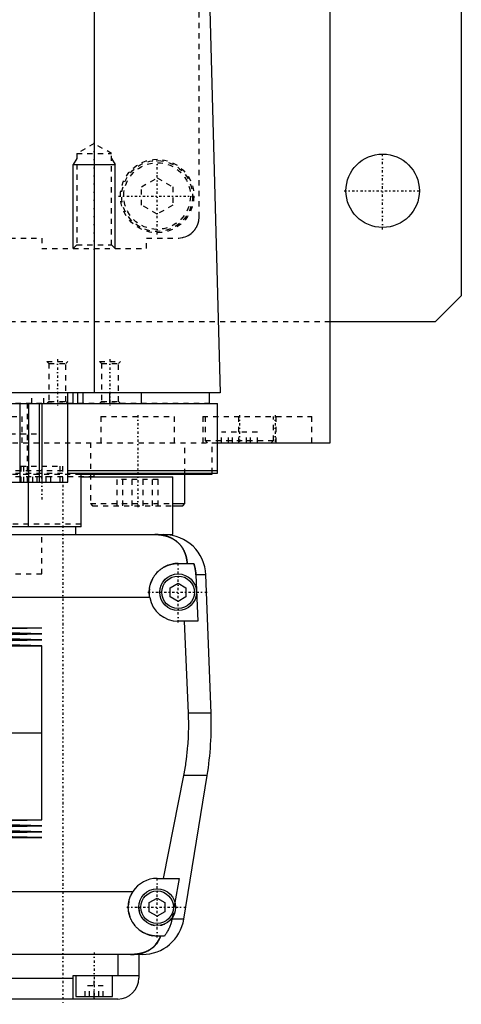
# Model space of a CAD drawing. Extents: x -125 to 125, y -123 to 447.
# Tile 3 of 9: x 41 to 125, y -82 to 106. Entities that reach past the tile are written whole.
import ezdxf

# ---------------------------------------------------------------- set-up
doc = ezdxf.new("R2010")
doc.units = 0
doc.linetypes.add('CENTER', pattern=[1.5, 0.45, -0.5, 0.05, -0.5])
doc.linetypes.add('DASHED', pattern=[2, 1, -1])
for name, color, linetype in [('AM_0', 7, 'CONTINUOUS'), ('AM_10', 7, 'CONTINUOUS'), ('AM_3', 7, 'DASHED'), ('AM_7', 7, 'CENTER')]:
    doc.layers.add(name, color=color, linetype=linetype)

msp = doc.modelspace()

# ---------------------------------------------------------------- linework, layer by layer
at = {"layer": 'AM_0', "color": 7, "linetype": 'CONTINUOUS'}
for p, q in [((125, 383), (125, 53)), ((100, 25), (100, 363)), ((55.06, 34.5), (55.06, 116.6)), ((76.83, 115.63), (79, 34.5)), ((125, 53), (120, 48)), ((120, 48), (100, 48)), ((79, 34.5), (-79, 34.5)), ((50, 17.5), (50, 34.5)), ((51, 32.5), (51, 34.5)), ((51.9, 32.5), (51.9, 34.5)), ((52.9, 32.5), (52.9, 34.5)), ((58, 32.5), (58, 34.5)), ((64, 32.5), (64, 34.5)), ((77, 32.5), (77, 34.5)), ((-78.5, 32.5), (78.5, 32.5)), ((40.83, 32.5), (40.83, 17.5)), ((42.5, 32.5), (42.5, 17.5)), ((44.5, 32.5), (44.5, 17.5)), ((45, 32.5), (45, 17.5)), ((78.5, 19.2), (78.5, 32.5)), ((78.56, 25), (100, 25)), ((88.79, 25), (88.79, 25.01)), ((50.02, 19.7), (78.5, 19.7)), ((50.02, 19.2), (78.5, 19.2)), ((52.5, 9), (52.5, 19.2)), ((52.56, 19), (77.5, 19)), ((55, 18.5), (55, 19)), ((72.29, 13.4), (72.29, 19)), ((77.5, 19), (77.5, 19.2)), ((-50, 17.5), (50, 17.5)), ((42.5, 9), (42.5, 17.5)), ((52.56, 18.5), (70, 18.5)), ((70, 7.5), (70, 18.5)), ((70.01, 13.4), (72.29, 13.4)), ((71.89, 13), (72.29, 13.4)), ((70, 13), (71.89, 13)), ((52.5, 9), (36, 9)), ((51.5, 7.5), (51.5, 9)), ((36, 7.5), (68.3, 7.5)), ((68.3, 7.5), (70, 7.5)), ((71, 2), (73.97, 2)), ((69.5, -2.63), (71, -1.77)), ((71, -1.77), (72.5, -2.63)), ((76.29, -0.2), (74.4, -0.2)), ((74.4, -0.2), (74.75, -9)), ((77.28, -26.54), (76.29, -0.2)), ((69.5, -4.37), (69.5, -2.63)), ((72.5, -2.63), (72.5, -4.37)), ((65.59, -4.5), (31.65, -4.5)), ((71, -5.23), (69.5, -4.37)), ((72.5, -4.37), (71, -5.23)), ((74.75, -9), (71, -9)), ((72.97, -26.54), (72.2, -9)), ((-45, -10.25), (45, -10.25)), ((22.5, -10.82), (45, -10.25)), ((45, -11.39), (22.5, -10.82)), ((-45, -11.39), (45, -11.39)), ((-45, -12.53), (45, -12.53)), ((22.5, -11.96), (45, -11.39)), ((45, -12.53), (22.5, -11.96)), ((22.5, -13.1), (45, -12.53)), ((45, -13.67), (22.5, -13.1)), ((-45, -13.67), (45, -13.67)), ((45, -30.25), (45, -13.67)), ((77.28, -26.54), (72.97, -26.54)), ((-45, -30.25), (45, -30.25)), ((45, -46.83), (45, -30.25)), ((68.19, -58), (72.1, -38.4)), ((76.54, -38.4), (72.1, -38.4)), ((72.1, -65.78), (76.54, -38.4)), ((-45, -46.83), (45, -46.83)), ((22.5, -47.4), (45, -46.83)), ((-45, -47.97), (45, -47.97)), ((45, -47.97), (22.5, -47.4)), ((22.5, -48.54), (45, -47.97)), ((45, -49.11), (22.5, -48.54)), ((-45, -49.11), (45, -49.11)), ((-45, -50.25), (45, -50.25)), ((22.5, -49.68), (45, -49.11)), ((45, -50.25), (22.5, -49.68)), ((67, -58), (71.21, -58)), ((71.21, -58), (70.39, -62.62)), ((22.85, -60.5), (62.39, -60.5)), ((65.5, -62.63), (67, -61.77)), ((67, -61.77), (68.5, -62.63)), ((65.5, -64.37), (65.5, -62.63)), ((68.5, -62.63), (68.5, -64.37)), ((67, -65.23), (65.5, -64.37)), ((68.5, -64.37), (67, -65.23)), ((69.87, -65.5), (69.82, -65.78)), ((72.1, -65.78), (69.82, -65.78)), ((68.39, -69), (67, -69)), ((64.2, -72.5), (12.5, -72.5)), ((59.5, -72.5), (59.5, -76.5)), ((63.5, -72.5), (63.5, -77)), ((51, -81), (51, -76.5)), ((51, -76.5), (63.5, -76.5)), ((51.5, -76.5), (51.5, -80.5)), ((58.5, -80.5), (58.5, -76.5)), ((12.5, -77), (51, -77)), ((51.5, -80.5), (58.5, -80.5)), ((55, -81), (55, -80.5)), ((59.5, -81), (12.5, -81))]:
    msp.add_line(p, q, dxfattribs=at)
for points in [[(72.74, 2, 0), (72.74, 2.05, 0), (72.73, 2.14, 0), (72.72, 2.23, 0), (72.72, 2.27, 0), (72.71, 2.32, 0), (72.7, 2.41, 0), (72.69, 2.5, 0), (72.68, 2.59, 0), (72.66, 2.68, 0), (72.65, 2.76, 0), (72.64, 2.81, 0), (72.63, 2.85, 0), (72.61, 2.94, 0), (72.6, 3.03, 0), (72.58, 3.11, 0), (72.56, 3.2, 0), (72.54, 3.28, 0), (72.52, 3.33, 0), (72.51, 3.37, 0), (72.49, 3.45, 0), (72.46, 3.53, 0), (72.45, 3.58, 0), (72.44, 3.62, 0), (72.41, 3.7, 0), (72.39, 3.78, 0), (72.37, 3.82, 0), (72.36, 3.86, 0), (72.33, 3.94, 0), (72.3, 4.01, 0), (72.27, 4.09, 0), (72.23, 4.17, 0), (72.2, 4.24, 0), (72.18, 4.28, 0), (72.17, 4.32, 0), (72.13, 4.39, 0), (72.1, 4.46, 0), (72.06, 4.54, 0), (72.02, 4.61, 0), (71.98, 4.68, 0), (71.96, 4.71, 0), (71.94, 4.75, 0), (71.9, 4.82, 0), (71.86, 4.89, 0), (71.82, 4.95, 0), (71.78, 5.02, 0), (71.73, 5.08, 0), (71.71, 5.12, 0), (71.69, 5.15, 0), (71.64, 5.21, 0), (71.6, 5.28, 0), (71.55, 5.34, 0), (71.5, 5.4, 0), (71.45, 5.46, 0), (71.43, 5.49, 0), (71.4, 5.52, 0), (71.35, 5.58, 0), (71.3, 5.64, 0), (71.25, 5.7, 0), (71.19, 5.75, 0), (71.14, 5.81, 0), (71.11, 5.84, 0), (71.08, 5.87, 0), (71.03, 5.92, 0), (70.97, 5.98, 0), (70.94, 6, 0), (70.91, 6.03, 0), (70.85, 6.08, 0), (70.79, 6.13, 0), (70.76, 6.16, 0), (70.73, 6.18, 0), (70.67, 6.23, 0), (70.6, 6.28, 0), (70.54, 6.33, 0), (70.47, 6.38, 0), (70.41, 6.43, 0), (70.37, 6.45, 0), (70.34, 6.47, 0), (70.27, 6.52, 0), (70.2, 6.56, 0), (70.13, 6.61, 0), (70.06, 6.65, 0), (69.99, 6.69, 0), (69.95, 6.71, 0), (69.91, 6.73, 0), (69.84, 6.77, 0), (69.76, 6.81, 0), (69.69, 6.85, 0), (69.61, 6.88, 0), (69.53, 6.92, 0), (69.5, 6.94, 0), (69.46, 6.95, 0), (69.38, 6.99, 0), (69.3, 7.02, 0), (69.22, 7.05, 0), (69.13, 7.08, 0), (69.05, 7.11, 0), (69.01, 7.13, 0), (68.97, 7.14, 0), (68.89, 7.17, 0), (68.8, 7.19, 0), (68.72, 7.22, 0), (68.63, 7.24, 0), (68.54, 7.27, 0), (68.5, 7.28, 0), (68.46, 7.29, 0), (68.37, 7.31, 0), (68.28, 7.33, 0), (68.23, 7.34, 0), (68.19, 7.35, 0), (68.1, 7.36, 0), (68.01, 7.38, 0), (67.96, 7.39, 0), (67.91, 7.4, 0), (67.82, 7.41, 0), (67.73, 7.42, 0), (67.64, 7.44, 0), (67.55, 7.45, 0), (67.45, 7.46, 0), (67.41, 7.46, 0), (67.36, 7.47, 0), (67.27, 7.47, 0), (67.17, 7.48, 0), (67.08, 7.49, 0), (66.99, 7.49, 0), (66.89, 7.49, 0), (66.85, 7.5, 0), (66.8, 7.5, 0), (66.7, 7.5, 0), (66.61, 7.5, 0), (66.56, 7.5, 0)], [(65.59, -4.5, 0), (65.58, -4.46, 0), (65.57, -4.37, 0), (65.55, -4.28, 0), (65.55, -4.23, 0), (65.54, -4.19, 0), (65.53, -4.1, 0), (65.52, -4.01, 0), (65.52, -3.92, 0), (65.51, -3.83, 0), (65.51, -3.74, 0), (65.5, -3.7, 0), (65.5, -3.65, 0), (65.5, -3.57, 0), (65.5, -3.48, 0), (65.5, -3.39, 0), (65.5, -3.31, 0), (65.51, -3.22, 0), (65.51, -3.18, 0), (65.51, -3.13, 0), (65.52, -3.04, 0), (65.53, -2.96, 0), (65.53, -2.91, 0), (65.54, -2.87, 0), (65.55, -2.78, 0), (65.56, -2.69, 0), (65.57, -2.65, 0), (65.57, -2.6, 0), (65.59, -2.52, 0), (65.61, -2.43, 0), (65.62, -2.34, 0), (65.64, -2.25, 0), (65.66, -2.17, 0), (65.68, -2.12, 0), (65.69, -2.08, 0), (65.71, -1.99, 0), (65.74, -1.91, 0), (65.76, -1.82, 0), (65.79, -1.74, 0), (65.82, -1.65, 0), (65.84, -1.61, 0), (65.85, -1.57, 0), (65.88, -1.48, 0), (65.92, -1.4, 0), (65.95, -1.32, 0), (65.99, -1.23, 0), (66.03, -1.15, 0), (66.05, -1.11, 0), (66.06, -1.07, 0), (66.11, -0.99, 0), (66.15, -0.91, 0), (66.19, -0.83, 0), (66.23, -0.76, 0), (66.28, -0.68, 0), (66.3, -0.64, 0), (66.32, -0.6, 0), (66.37, -0.53, 0), (66.42, -0.45, 0), (66.47, -0.38, 0), (66.52, -0.31, 0), (66.57, -0.24, 0), (66.6, -0.2, 0), (66.62, -0.17, 0), (66.68, -0.1, 0), (66.73, -0.03, 0), (66.76, 0, 0), (66.79, 0.04, 0), (66.84, 0.1, 0), (66.9, 0.17, 0), (66.93, 0.2, 0), (66.96, 0.23, 0), (67.02, 0.29, 0), (67.08, 0.35, 0), (67.14, 0.41, 0), (67.2, 0.47, 0), (67.26, 0.53, 0), (67.29, 0.56, 0), (67.32, 0.59, 0), (67.39, 0.65, 0), (67.45, 0.7, 0), (67.52, 0.76, 0), (67.59, 0.81, 0), (67.66, 0.87, 0), (67.69, 0.89, 0), (67.73, 0.92, 0), (67.8, 0.97, 0), (67.87, 1.02, 0), (67.95, 1.07, 0), (68.02, 1.12, 0), (68.1, 1.17, 0), (68.14, 1.2, 0), (68.17, 1.22, 0), (68.25, 1.26, 0), (68.33, 1.31, 0), (68.41, 1.35, 0), (68.49, 1.39, 0), (68.57, 1.44, 0), (68.61, 1.46, 0), (68.66, 1.48, 0), (68.74, 1.51, 0), (68.82, 1.55, 0), (68.91, 1.59, 0), (68.99, 1.62, 0), (69.08, 1.65, 0), (69.12, 1.67, 0), (69.17, 1.69, 0), (69.25, 1.72, 0), (69.34, 1.74, 0), (69.38, 1.76, 0), (69.43, 1.77, 0), (69.52, 1.8, 0), (69.61, 1.82, 0), (69.65, 1.83, 0), (69.7, 1.84, 0), (69.79, 1.86, 0), (69.88, 1.88, 0), (69.97, 1.9, 0), (70.06, 1.92, 0), (70.15, 1.93, 0), (70.19, 1.94, 0), (70.24, 1.95, 0), (70.33, 1.96, 0), (70.42, 1.97, 0), (70.51, 1.98, 0), (70.6, 1.99, 0), (70.69, 1.99, 0), (70.73, 1.99, 0), (70.78, 2, 0), (70.87, 2, 0), (70.96, 2, 0), (71, 2, 0)], [(73.97, 2, 0), (73.99, 1.94, 0), (74.03, 1.83, 0), (74.07, 1.71, 0), (74.09, 1.65, 0), (74.1, 1.59, 0), (74.14, 1.47, 0), (74.17, 1.34, 0), (74.2, 1.22, 0), (74.23, 1.1, 0), (74.26, 0.97, 0), (74.27, 0.91, 0), (74.28, 0.85, 0), (74.3, 0.72, 0), (74.32, 0.6, 0), (74.34, 0.47, 0), (74.35, 0.35, 0), (74.37, 0.23, 0), (74.37, 0.16, 0), (74.38, 0.1, 0), (74.39, -0.02, 0), (74.39, -0.14, 0), (74.4, -0.2, 0)], [(72.1, -38.4, 0), (72.17, -38.06, 0), (72.29, -37.39, 0), (72.4, -36.71, 0), (72.45, -36.38, 0), (72.5, -36.04, 0), (72.59, -35.36, 0), (72.68, -34.69, 0), (72.75, -34.02, 0), (72.82, -33.35, 0), (72.87, -32.69, 0), (72.9, -32.36, 0), (72.92, -32.03, 0), (72.96, -31.37, 0), (72.98, -30.72, 0), (73, -30.07, 0), (73.02, -29.43, 0), (73.02, -28.79, 0), (73.02, -28.47, 0), (73.02, -28.16, 0), (73.01, -27.51, 0), (72.99, -26.87, 0), (72.97, -26.54, 0)], [(67, -69, 0), (66.94, -69, 0), (66.83, -69, 0), (66.72, -68.99, 0), (66.67, -68.99, 0), (66.61, -68.99, 0), (66.5, -68.98, 0), (66.39, -68.97, 0), (66.27, -68.95, 0), (66.16, -68.94, 0), (66.05, -68.92, 0), (66, -68.91, 0), (65.94, -68.9, 0), (65.83, -68.87, 0), (65.72, -68.85, 0), (65.61, -68.82, 0), (65.5, -68.79, 0), (65.39, -68.76, 0), (65.34, -68.74, 0), (65.28, -68.72, 0), (65.17, -68.69, 0), (65.07, -68.65, 0), (65.02, -68.63, 0), (64.96, -68.61, 0), (64.86, -68.57, 0), (64.76, -68.52, 0), (64.7, -68.5, 0), (64.65, -68.47, 0), (64.55, -68.43, 0), (64.45, -68.37, 0), (64.36, -68.32, 0), (64.26, -68.27, 0), (64.16, -68.21, 0), (64.12, -68.18, 0), (64.07, -68.15, 0), (63.98, -68.1, 0), (63.89, -68.04, 0), (63.8, -67.97, 0), (63.71, -67.91, 0), (63.63, -67.85, 0), (63.59, -67.81, 0), (63.55, -67.78, 0), (63.46, -67.71, 0), (63.38, -67.64, 0), (63.31, -67.58, 0), (63.23, -67.51, 0), (63.16, -67.44, 0), (63.12, -67.4, 0), (63.09, -67.36, 0), (63.01, -67.29, 0), (62.94, -67.21, 0), (62.87, -67.14, 0), (62.81, -67.06, 0), (62.74, -66.98, 0), (62.71, -66.94, 0), (62.67, -66.9, 0), (62.61, -66.81, 0), (62.55, -66.73, 0), (62.49, -66.64, 0), (62.43, -66.55, 0), (62.37, -66.46, 0), (62.34, -66.42, 0), (62.31, -66.37, 0), (62.26, -66.28, 0), (62.2, -66.19, 0), (62.18, -66.14, 0), (62.15, -66.1, 0), (62.1, -66, 0), (62.05, -65.9, 0), (62.03, -65.86, 0), (62.01, -65.81, 0), (61.96, -65.71, 0), (61.92, -65.61, 0), (61.88, -65.51, 0), (61.84, -65.41, 0), (61.81, -65.31, 0), (61.79, -65.26, 0), (61.77, -65.21, 0), (61.74, -65.1, 0), (61.71, -65, 0), (61.68, -64.9, 0), (61.65, -64.79, 0), (61.63, -64.69, 0), (61.62, -64.63, 0), (61.61, -64.58, 0), (61.59, -64.47, 0), (61.57, -64.37, 0), (61.55, -64.26, 0), (61.54, -64.16, 0), (61.53, -64.05, 0), (61.52, -64, 0), (61.52, -63.95, 0), (61.51, -63.84, 0), (61.5, -63.73, 0), (61.5, -63.63, 0), (61.5, -63.52, 0), (61.5, -63.42, 0), (61.5, -63.37, 0), (61.5, -63.31, 0), (61.51, -63.21, 0), (61.51, -63.1, 0), (61.52, -62.99, 0), (61.53, -62.88, 0), (61.55, -62.77, 0), (61.56, -62.72, 0), (61.56, -62.66, 0), (61.58, -62.56, 0), (61.6, -62.45, 0), (61.61, -62.39, 0), (61.62, -62.34, 0), (61.65, -62.23, 0), (61.68, -62.12, 0), (61.69, -62.06, 0), (61.71, -62.01, 0), (61.74, -61.9, 0), (61.77, -61.79, 0), (61.81, -61.68, 0), (61.85, -61.57, 0), (61.89, -61.47, 0), (61.91, -61.41, 0), (61.93, -61.36, 0), (61.98, -61.26, 0), (62.03, -61.15, 0), (62.08, -61.05, 0), (62.13, -60.95, 0), (62.18, -60.84, 0), (62.21, -60.79, 0), (62.24, -60.74, 0), (62.3, -60.65, 0), (62.36, -60.55, 0), (62.39, -60.5, 0)], [(69.82, -65.78, 0), (69.8, -65.88, 0), (69.76, -66.08, 0), (69.71, -66.27, 0), (69.69, -66.37, 0), (69.66, -66.46, 0), (69.61, -66.65, 0), (69.55, -66.83, 0), (69.49, -67.01, 0), (69.42, -67.19, 0), (69.34, -67.38, 0), (69.3, -67.47, 0), (69.26, -67.57, 0), (69.17, -67.75, 0), (69.07, -67.93, 0), (68.98, -68.11, 0), (68.88, -68.28, 0), (68.77, -68.45, 0), (68.72, -68.53, 0), (68.67, -68.61, 0), (68.56, -68.77, 0), (68.45, -68.92, 0), (68.39, -69, 0)], [(61.92, -72.5, 0), (62.15, -72.5, 0), (62.41, -72.49, 0), (62.48, -72.49, 0), (62.55, -72.48, 0), (62.59, -72.48, 0), (62.63, -72.48, 0), (62.7, -72.47, 0), (62.77, -72.46, 0), (62.85, -72.46, 0), (62.92, -72.45, 0), (62.99, -72.44, 0), (63.03, -72.44, 0), (63.07, -72.43, 0), (63.14, -72.43, 0), (63.21, -72.42, 0), (63.25, -72.41, 0), (63.28, -72.41, 0), (63.36, -72.39, 0), (63.43, -72.38, 0), (63.46, -72.38, 0), (63.5, -72.37, 0), (63.57, -72.36, 0), (63.64, -72.34, 0), (63.71, -72.33, 0), (63.78, -72.31, 0), (63.86, -72.3, 0), (63.89, -72.29, 0), (63.93, -72.28, 0), (63.99, -72.26, 0), (64.06, -72.25, 0), (64.13, -72.23, 0), (64.2, -72.21, 0), (64.27, -72.19, 0), (64.3, -72.18, 0), (64.33, -72.17, 0), (64.4, -72.15, 0), (64.47, -72.13, 0), (64.53, -72.1, 0), (64.6, -72.08, 0), (64.66, -72.06, 0), (64.69, -72.04, 0), (64.72, -72.03, 0), (64.79, -72.01, 0), (64.85, -71.98, 0), (64.91, -71.95, 0), (64.97, -71.93, 0), (65.03, -71.9, 0), (65.06, -71.89, 0), (65.09, -71.87, 0), (65.15, -71.84, 0), (65.21, -71.81, 0), (65.27, -71.78, 0), (65.33, -71.75, 0), (65.39, -71.72, 0), (65.42, -71.7, 0), (65.45, -71.69, 0), (65.5, -71.65, 0), (65.56, -71.62, 0), (65.59, -71.6, 0), (65.61, -71.59, 0), (65.67, -71.55, 0), (65.72, -71.52, 0), (65.75, -71.5, 0), (65.78, -71.48, 0), (65.83, -71.44, 0), (65.88, -71.41, 0), (65.93, -71.37, 0), (65.98, -71.33, 0), (66.03, -71.29, 0), (66.06, -71.27, 0), (66.08, -71.25, 0), (66.13, -71.21, 0), (66.18, -71.17, 0), (66.34, -71.03, 0), (66.6, -70.77, 0), (66.84, -70.49, 0), (67.05, -70.19, 0), (67.15, -70.03, 0), (67.25, -69.87, 0), (67.42, -69.54, 0), (67.57, -69.18, 0), (67.64, -69, 0)]]:
    msp.add_polyline3d(points, dxfattribs=at)
for centre, radius in [((110, 73), 7), ((71, -3.5), 3.5), ((71, -3.5), 3.1), ((67, -63.5), 3.5), ((67, -63.5), 3.1)]:
    msp.add_circle(centre, radius, dxfattribs=at)
for centre, radius, start, end in [((68.3, -0.5), 8, 2.139, 90), ((71, -3.5), 5.5, 190.4757, 270), ((17.32, -28.78), 60, 350.775, 2.139), ((67, -63.5), 5.5, 90, 146.9443), ((64.2, -64.5), 8, 270, 350.775), ((59.5, -77), 4, 270, 0)]:
    msp.add_arc(centre, radius, start, end, dxfattribs=at)
at = {"layer": 'AM_10', "color": 7, "linetype": 'CONTINUOUS'}
for p, q in [((51.68, 79.17), (51, 78)), ((58.32, 79.17), (59, 78)), ((51, 62), (51, 78)), ((51, 78), (59, 78)), ((59, 62), (59, 78))]:
    msp.add_line(p, q, dxfattribs=at)
at = {"layer": 'AM_3', "color": 6, "linetype": 'DASHED'}
for p, q in [((75, 68), (75, 380)), ((55, 82), (51.68, 80.08)), ((58.32, 80.08), (55, 82)), ((51.68, 80.08), (51.68, 62.68)), ((51.68, 80.08), (58.32, 80.08)), ((58.32, 62.68), (58.32, 80.08)), ((64, 73.73), (67, 75.46)), ((67, 75.46), (70, 73.73)), ((64, 70.27), (64, 73.73)), ((70, 73.73), (70, 70.27)), ((67, 68.54), (64, 70.27)), ((70, 70.27), (67, 68.54)), ((-45, 64), (45, 64)), ((45, 64), (45, 62)), ((65, 64), (71, 64)), ((65, 62), (65, 64)), ((45, 62), (65, 62)), ((51.68, 62.68), (51, 62)), ((51.68, 62.68), (58.32, 62.68)), ((59, 62), (58.32, 62.68)), ((100, 48), (-100, 48)), ((46, 40.5), (46.38, 40.12)), ((46, 40.5), (50, 40.5)), ((46.38, 40.12), (46.38, 32.88)), ((46.38, 40.12), (49.62, 40.12)), ((49.62, 40.12), (50, 40.5)), ((49.62, 32.88), (49.62, 40.12)), ((56, 40.5), (56.38, 40.12)), ((56, 40.5), (60, 40.5)), ((56.38, 40.12), (56.38, 32.88)), ((56.38, 40.12), (59.62, 40.12)), ((59.62, 40.12), (60, 40.5)), ((59.62, 32.88), (59.62, 40.12)), ((43.08, 32.5), (43.08, 34.5)), ((45.38, 32.5), (45.38, 34.5)), ((77, 32.5), (-50, 32.5)), ((42.23, 32.5), (42.23, 17.5)), ((46.38, 32.88), (46, 32.5)), ((46.38, 32.88), (49.62, 32.88)), ((50, 32.5), (49.62, 32.88)), ((56.38, 32.88), (56, 32.5)), ((56.38, 32.88), (59.62, 32.88)), ((60, 32.5), (59.62, 32.88)), ((27.25, 30), (41.25, 30)), ((41.25, 25), (41.25, 30)), ((56.29, 30), (56.29, 25)), ((56.29, 30), (70.29, 30)), ((70.29, 25), (70.29, 30)), ((75.69, 30), (75.69, 25)), ((75.69, 30), (96.5, 30)), ((76.19, 30), (76.19, 25.4)), ((82.5, 30), (82.5, 25)), ((89.19, 25.4), (89.19, 30)), ((89.69, 25), (89.69, 30)), ((96.5, 25), (96.5, 30)), ((-45, 26.7), (45, 26.7)), ((79.25, 25), (79.25, 27)), ((86.12, 27), (79.25, 27)), ((80.58, 25), (80.58, 27)), ((81.36, 25), (81.36, 27)), ((84.01, 25), (84.01, 27)), ((84.8, 25), (84.8, 27)), ((86.12, 25), (86.12, 27)), ((-78.56, 25), (78.56, 25)), ((54.29, 25), (54.29, 13.4)), ((72.29, 19), (72.29, 25)), ((76.19, 25.4), (76.59, 25)), ((76.19, 25.4), (89.19, 25.4)), ((77.5, 19.2), (77.5, 25)), ((88.79, 25.01), (89.19, 25.4)), ((-52.56, 19), (52.56, 19)), ((-50.02, 19.7), (50.02, 19.7)), ((-50.02, 19.2), (50.02, 19.2)), ((41, 20.5), (41, 17.5)), ((41, 20.5), (49, 20.5)), ((41.5, 20.5), (41.5, 17.5)), ((48.5, 17.5), (48.5, 20.5)), ((49, 17.5), (49, 20.5)), ((55, 18.5), (0.87, 18.5)), ((46.73, 18.5), (43.27, 18.5)), ((43.27, 17.5), (43.27, 18.5)), ((44.13, 17.5), (44.13, 18.5)), ((45.87, 17.5), (45.87, 18.5)), ((46.73, 17.5), (46.73, 18.5)), ((67.19, 18), (59.38, 18)), ((59.38, 13), (59.38, 18)), ((60.43, 13), (60.43, 18)), ((62.24, 13), (62.24, 18)), ((64.33, 13), (64.33, 18)), ((66.14, 13), (66.14, 18)), ((67.19, 13), (67.19, 18)), ((54.29, 13.4), (54.69, 13)), ((54.29, 13.4), (70.01, 13.4)), ((54.69, 13), (70, 13)), ((52.5, 9.5), (-52.5, 9.5)), ((45, 0), (45, 7.5)), ((45, 0), (45, 7.5)), ((0, 0), (45, 0)), ((70.39, -62.62), (69.87, -65.5)), ((55, -80.5), (55, -76.5)), ((53.27, -80.5), (53.27, -78.5)), ((56.73, -78.5), (53.27, -78.5)), ((54.13, -80.5), (54.13, -78.5)), ((55.87, -80.5), (55.87, -78.5)), ((56.73, -80.5), (56.73, -78.5))]:
    msp.add_line(p, q, dxfattribs=at)
for points in [[(71, 64, 0), (71.15, 64, 0), (71.45, 64.02, 0), (71.75, 64.07, 0), (71.9, 64.1, 0), (72.05, 64.14, 0), (72.35, 64.24, 0), (72.65, 64.36, 0), (72.94, 64.5, 0), (73.21, 64.67, 0), (73.48, 64.86, 0), (73.61, 64.97, 0), (73.63, 64.99, 0), (73.67, 65.02, 0), (73.71, 65.06, 0), (73.73, 65.08, 0), (73.75, 65.1, 0), (73.79, 65.14, 0), (73.83, 65.17, 0), (73.87, 65.21, 0), (73.91, 65.25, 0), (73.95, 65.3, 0), (73.97, 65.32, 0), (73.99, 65.34, 0), (74.02, 65.38, 0), (74.06, 65.42, 0), (74.1, 65.47, 0), (74.13, 65.51, 0), (74.17, 65.56, 0), (74.19, 65.58, 0), (74.2, 65.6, 0), (74.24, 65.65, 0), (74.27, 65.7, 0), (74.31, 65.75, 0), (74.34, 65.8, 0), (74.38, 65.86, 0), (74.39, 65.88, 0), (74.41, 65.91, 0), (74.44, 65.96, 0), (74.47, 66.02, 0), (74.51, 66.07, 0), (74.54, 66.13, 0), (74.57, 66.19, 0), (74.58, 66.22, 0), (74.59, 66.25, 0), (74.62, 66.31, 0), (74.65, 66.37, 0), (74.68, 66.43, 0), (74.7, 66.49, 0), (74.73, 66.55, 0), (74.74, 66.58, 0), (74.75, 66.61, 0), (74.77, 66.68, 0), (74.8, 66.74, 0), (74.81, 66.77, 0), (74.82, 66.81, 0), (74.84, 66.87, 0), (74.86, 66.94, 0), (74.87, 66.97, 0), (74.87, 67, 0), (74.89, 67.07, 0), (74.91, 67.14, 0), (74.92, 67.21, 0), (74.93, 67.27, 0), (74.95, 67.34, 0), (74.95, 67.38, 0), (74.96, 67.41, 0), (74.97, 67.48, 0), (74.97, 67.55, 0), (74.98, 67.62, 0), (74.99, 67.69, 0), (74.99, 67.76, 0), (74.99, 67.79, 0), (75, 67.83, 0), (75, 67.9, 0), (75, 67.97, 0), (75, 68, 0)], [(66.56, 7.5, 0), (66.61, 7.5, 0), (66.7, 7.5, 0), (66.8, 7.5, 0), (66.84, 7.5, 0), (66.89, 7.49, 0), (66.98, 7.49, 0), (67.08, 7.49, 0), (67.17, 7.48, 0), (67.26, 7.47, 0), (67.35, 7.47, 0), (67.4, 7.46, 0), (67.45, 7.46, 0), (67.54, 7.45, 0), (67.63, 7.44, 0), (67.72, 7.42, 0), (67.82, 7.41, 0), (67.91, 7.4, 0), (67.95, 7.39, 0), (68, 7.38, 0), (68.09, 7.37, 0), (68.18, 7.35, 0), (68.23, 7.34, 0), (68.27, 7.33, 0), (68.36, 7.31, 0), (68.45, 7.29, 0), (68.49, 7.28, 0), (68.53, 7.27, 0), (68.62, 7.24, 0), (68.71, 7.22, 0), (68.79, 7.2, 0), (68.88, 7.17, 0), (68.96, 7.14, 0), (69, 7.13, 0), (69.04, 7.11, 0), (69.13, 7.08, 0), (69.21, 7.05, 0), (69.29, 7.02, 0), (69.37, 6.99, 0), (69.45, 6.96, 0), (69.49, 6.94, 0), (69.53, 6.92, 0), (69.6, 6.89, 0), (69.68, 6.85, 0), (69.76, 6.81, 0), (69.83, 6.77, 0), (69.91, 6.74, 0), (69.94, 6.72, 0), (69.98, 6.69, 0), (70.05, 6.65, 0), (70.12, 6.61, 0), (70.19, 6.57, 0), (70.26, 6.52, 0), (70.33, 6.48, 0), (70.37, 6.46, 0), (70.4, 6.43, 0), (70.47, 6.39, 0), (70.53, 6.34, 0), (70.6, 6.29, 0), (70.66, 6.24, 0), (70.72, 6.19, 0), (70.75, 6.17, 0), (70.78, 6.14, 0), (70.84, 6.09, 0), (70.9, 6.04, 0), (70.93, 6.01, 0), (70.96, 5.98, 0), (71.02, 5.93, 0), (71.08, 5.87, 0), (71.1, 5.85, 0), (71.13, 5.82, 0), (71.19, 5.76, 0), (71.24, 5.71, 0), (71.29, 5.65, 0), (71.34, 5.59, 0), (71.4, 5.53, 0), (71.42, 5.5, 0), (71.45, 5.47, 0), (71.5, 5.41, 0), (71.54, 5.35, 0), (71.59, 5.28, 0), (71.64, 5.22, 0), (71.68, 5.16, 0), (71.71, 5.12, 0), (71.73, 5.09, 0), (71.77, 5.02, 0), (71.82, 4.96, 0), (71.86, 4.89, 0), (71.9, 4.82, 0), (71.94, 4.75, 0), (71.96, 4.72, 0), (71.98, 4.68, 0), (72.02, 4.61, 0), (72.06, 4.54, 0), (72.1, 4.46, 0), (72.13, 4.39, 0), (72.17, 4.32, 0), (72.18, 4.28, 0), (72.2, 4.24, 0), (72.24, 4.16, 0), (72.27, 4.09, 0), (72.3, 4.01, 0), (72.33, 3.93, 0), (72.36, 3.85, 0), (72.37, 3.81, 0), (72.39, 3.77, 0), (72.42, 3.69, 0), (72.44, 3.61, 0), (72.46, 3.57, 0), (72.47, 3.52, 0), (72.49, 3.44, 0), (72.52, 3.36, 0), (72.53, 3.32, 0), (72.54, 3.27, 0), (72.56, 3.19, 0), (72.58, 3.1, 0), (72.6, 3.02, 0), (72.62, 2.93, 0), (72.63, 2.84, 0), (72.64, 2.8, 0), (72.65, 2.76, 0), (72.66, 2.67, 0), (72.68, 2.58, 0), (72.72, 2.27, 0), (72.74, 2, 0)], [(74.4, -0.2, 0), (74.39, -0.14, 0), (74.39, -0.02, 0), (74.38, 0.1, 0), (74.37, 0.16, 0), (74.37, 0.23, 0), (74.35, 0.35, 0), (74.34, 0.47, 0), (74.32, 0.6, 0), (74.3, 0.72, 0), (74.28, 0.85, 0), (74.27, 0.91, 0), (74.26, 0.97, 0), (74.23, 1.1, 0), (74.2, 1.22, 0), (74.17, 1.34, 0), (74.14, 1.47, 0), (74.1, 1.59, 0), (74.09, 1.65, 0), (74.07, 1.71, 0), (74.03, 1.83, 0), (73.99, 1.94, 0), (73.97, 2, 0)], [(67.64, -69, 0), (67.57, -69.19, 0), (67.42, -69.55, 0), (67.24, -69.89, 0), (67.14, -70.05, 0), (67.04, -70.21, 0), (66.82, -70.51, 0), (66.59, -70.78, 0), (66.32, -71.04, 0), (66.16, -71.19, 0), (66.11, -71.23, 0), (66.07, -71.27, 0), (66.04, -71.29, 0), (66.02, -71.31, 0), (65.97, -71.34, 0), (65.92, -71.38, 0), (65.87, -71.42, 0), (65.81, -71.45, 0), (65.76, -71.49, 0), (65.73, -71.51, 0), (65.71, -71.53, 0), (65.65, -71.56, 0), (65.6, -71.6, 0), (65.57, -71.61, 0), (65.54, -71.63, 0), (65.49, -71.66, 0), (65.43, -71.69, 0), (65.4, -71.71, 0), (65.38, -71.73, 0), (65.32, -71.76, 0), (65.26, -71.79, 0), (65.2, -71.82, 0), (65.14, -71.85, 0), (65.08, -71.88, 0), (65.05, -71.89, 0), (65.02, -71.91, 0), (64.96, -71.93, 0), (64.9, -71.96, 0), (64.83, -71.99, 0), (64.77, -72.01, 0), (64.71, -72.04, 0), (64.68, -72.05, 0), (64.64, -72.06, 0), (64.58, -72.09, 0), (64.52, -72.11, 0), (64.45, -72.13, 0), (64.39, -72.15, 0), (64.32, -72.17, 0), (64.29, -72.18, 0), (64.25, -72.19, 0), (64.19, -72.21, 0), (64.12, -72.23, 0), (64.05, -72.25, 0), (63.98, -72.27, 0), (63.92, -72.28, 0), (63.88, -72.29, 0), (63.85, -72.3, 0), (63.78, -72.31, 0), (63.71, -72.33, 0), (63.64, -72.34, 0), (63.57, -72.36, 0), (63.5, -72.37, 0), (63.46, -72.38, 0), (63.43, -72.38, 0), (63.36, -72.39, 0), (63.28, -72.41, 0), (63.25, -72.41, 0), (63.21, -72.42, 0), (63.14, -72.43, 0), (63.07, -72.43, 0), (63.03, -72.44, 0), (62.99, -72.44, 0), (62.92, -72.45, 0), (62.85, -72.46, 0), (62.77, -72.46, 0), (62.7, -72.47, 0), (62.63, -72.48, 0), (62.59, -72.48, 0), (62.55, -72.48, 0), (62.48, -72.49, 0), (62.41, -72.49, 0), (62.15, -72.5, 0), (61.92, -72.5, 0)]]:
    msp.add_polyline3d(points, dxfattribs=at)
for radius in [7, 6.75, 6.35]:
    msp.add_circle((67, 72), radius, dxfattribs=at)
for centre, radius, start, end in [((71, -3.5), 5.5, 90, 190.4757), ((67, -63.5), 5.5, 146.9443, 270), ((67, -63.5), 3.5, 180, 325.0753)]:
    msp.add_arc(centre, radius, start, end, dxfattribs=at)
at = {"layer": 'AM_7', "color": 4, "linetype": 'CENTER'}
for p, q in [((55, 83), (55, 61)), ((67, 64.65), (67, 79.35)), ((110, 65.65), (110, 80.35)), ((59.65, 72), (74.35, 72)), ((102.65, 73), (117.35, 73)), ((48, 40.9), (48, 32.1)), ((58, 40.9), (58, 32.1)), ((63.29, 30.25), (63.29, 12.4)), ((82.69, 30.25), (82.69, 24.75)), ((89.5, 30.25), (89.5, 24.75)), ((45, 20.8), (45, 14.2)), ((49, 17), (49, -82)), ((71, -9.27), (71, 2.27)), ((65.23, -3.5), (76.77, -3.5)), ((67, -69.27), (67, -57.73)), ((61.23, -63.5), (72.78, -63.5)), ((55, -72.1), (55, -80.9))]:
    msp.add_line(p, q, dxfattribs=at)

doc.saveas('drawing.dxf')
